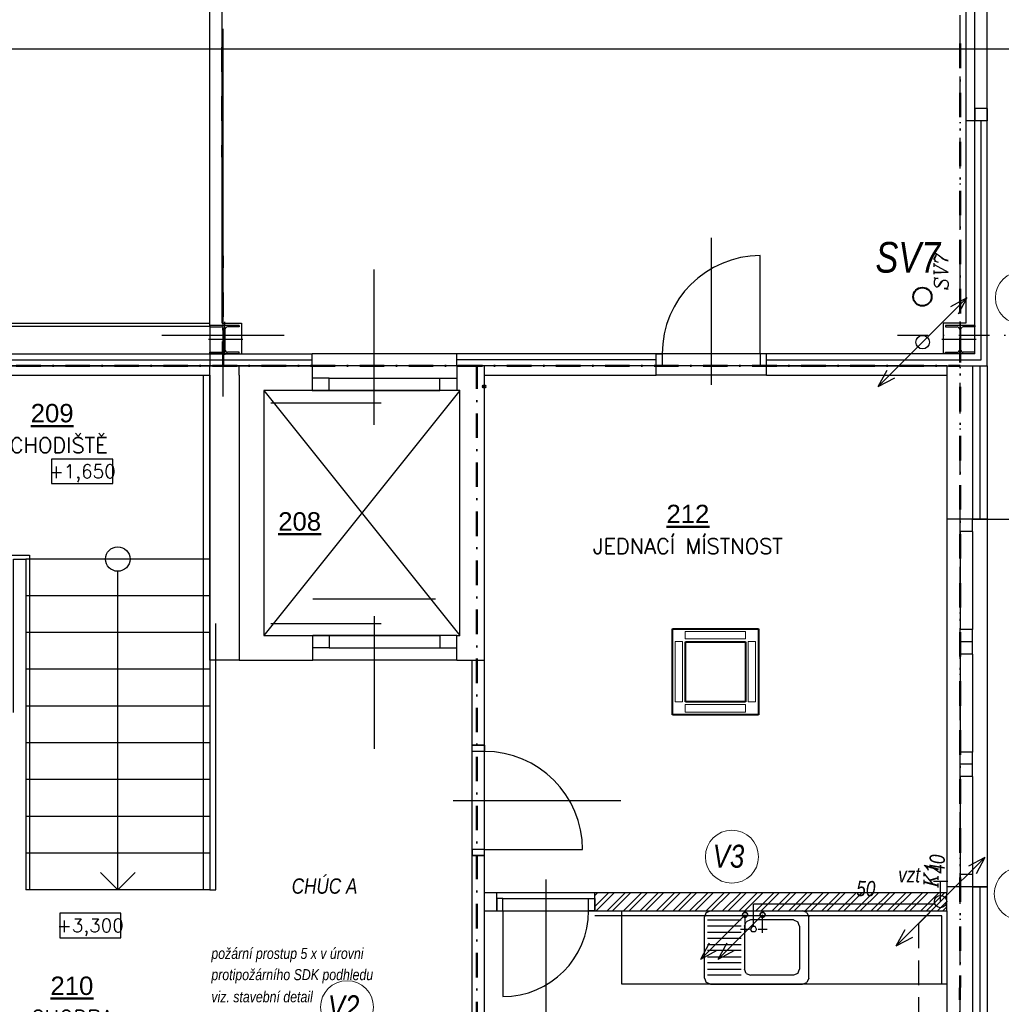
# Model space of a CAD drawing. Header units: millimetres. Extents: x 6435372 to 7248404, y 1559872 to 1886246.
# Tile 139 of 208: x 6904359 to 6912364, y 1716060 to 1724093. Entities that reach past the tile are written whole.
import ezdxf
from ezdxf.enums import TextEntityAlignment as Align

# ---------------------------------------------------------------- set-up
doc = ezdxf.new("R2010")
doc.units = ezdxf.units.MM
for name, pattern in [('CONTINOUS', [0]), ('DASHDOT', [1, 0.5, -0.25, 0, -0.25]), ('DASHED', [0.75, 0.5, -0.25]), ('DĚLICÍ', [1.25, 0.5, -0.25, 0, -0.25, 0, -0.25]), ('ČERCHOVANÁ', [1, 0.5, -0.25, 0, -0.25])]:
    doc.linetypes.add(name, pattern=pattern)
for name, color, linetype, lineweight in [('CKPOPISM', 8, 'Continuous', 50), ('CKPOPISM_POPIS', 8, 'Continuous', 25), ('IN_BLOKY_ZT', 30, 'Continuous', 30), ('požární prostup', 240, 'Continuous', 35), ('požární úseky', 21, 'ČERCHOVANÁ', 50), ('UT_potrubí', 10, 'Continuous', 30), ('V-chladivo', 180, 'OKRUH_1', 40), ('VZT', 130, 'Continuous', 40), ('ZTI-DEŠŤOVÁ-KANALIZACE', 210, 'KANALIZACE', 40), ('ZTI-SPLAŠKOVÁ KANALIZACE', 80, 'Continuous', 30), ('ZTI-VODA STUDENÁ', 170, 'ČERCHOVANÁ', 35), ('ZTI-VODA TEPLÁ', 10, 'DĚLICÍ', 35)]:
    doc.layers.add(name, color=color, linetype=linetype, lineweight=lineweight)
for name, color, linetype in [('matrice DPS', 122, 'Continuous'), ('ZTI_KAN-POPIS', 7, 'Continuous'), ('ZTI_POPIS', 7, 'Continuous')]:
    doc.layers.add(name, color=color, linetype=linetype)
doc.styles.add('ARIAL', font='arial.ttf')
doc.styles.add('INDRA', font='ariali.ttf')
doc.styles.add('KURZIVA', font='italic__.ttf')
doc.styles.get("Standard").update_dxf_attribs({"font": 'romans.shx'})
doc.linetypes.add('IZOLACE_POLYSTYREN_EXPANDOVANY', pattern='A,1,[224,CADKON.SHX,S=0.01,R=0,X=-0.5,Y=-1.74],-2', length=3)
doc.linetypes.add('IZOLACE_POLYSTYREN_PENOVY', pattern='A,0.001,[228,CADKON.SHX,S=0.1,R=0,X=0,Y=0],-2', length=2.001)
doc.linetypes.add('KANALIZACE', pattern='A,30,-3.5,["C",Standard,S=2.54,R=0,X=-3.81,Y=-1.27],-0.001', length=33.501)
doc.linetypes.add('OKRUH_1', pattern='A,25,-18,25,-18,["1",Standard,S=9,R=0,X=-5,Y=-4.5],-12', length=98)

# ---------------------------------------------------------------- blocks, each defined once
blk = doc.blocks.new('CK_S_EXT_HEAHEA240')
for p, q in [((-120, 115), (120, 115)), ((-120, 115), (-120, 103)), ((-120, 103), (-24.75, 103)), ((-3.75, -82), (-3.75, 82)), ((3.75, -82), (3.75, 82)), ((120, 103), (24.75, 103)), ((120, 115), (120, 103)), ((-120, -115), (-120, -103)), ((-120, -103), (-24.75, -103)), ((-120, -115), (120, -115)), ((120, -103), (24.75, -103)), ((120, -115), (120, -103))]:
    blk.add_line(p, q)
for centre, start, end in [((-24.75, 82), 0, 90), ((24.75, 82), 90, 180), ((-24.75, -82), 270, 0), ((24.75, -82), 180, 270)]:
    blk.add_arc(centre, 21, start, end)
blk = doc.blocks.new('CKBL2112015102500', base_point=(98290, 17664))
blk = doc.blocks.new('CKBL2010716103008', base_point=(98043, 13173))
blk = doc.blocks.new('CKBL2010716103026', base_point=(101224, 16833))
blk = doc.blocks.new('*U1023')
at = {"color": 0, "linetype": 'ByBlock', "lineweight": -2}
blk.add_lwpolyline([(-5, -2), (5, -2), (5, 2), (-5, 2), (-5, -2)], dxfattribs=at)
blk = doc.blocks.new('*U1024')
at = {"color": 0, "linetype": 'ByBlock', "lineweight": -2}
blk.add_lwpolyline([(-5, -2), (5, -2), (5, 2), (-5, 2), (-5, -2)], dxfattribs=at)
blk = doc.blocks.new('CKBL2032316081240')
blk = doc.blocks.new('výtokový ventil')
at = {"layer": 'ZTI_POPIS', "ltscale": 400}
for p, q in [((6908957.4, 1624603), (6909105.5, 1624603)), ((6908989.3, 1624640.3), (6908989.3, 1624565.7))]:
    blk.add_line(p, q, dxfattribs=at)

msp = doc.modelspace()

# ---------------------------------------------------------------- hatches: boundary and pattern name
at = {"layer": 'matrice DPS', "ltscale": 500}
h = msp.add_hatch(dxfattribs=at)
h.set_pattern_fill('ANSI32', color=256, scale=10, style=0)
h.set_pattern_definition([(45, (6808584.44, 1702199.85), (-67.35192, 67.35192), []), (45, (6808629.34, 1702199.85), (-67.35192, 67.35192), [])])
h.paths.add_polyline_path([(6909993.8, 1716823), (6910743.8, 1716823), (6910268.8, 1716823)], flags=16)
h.paths.add_polyline_path([(6907756.8, 1716097.9), (6908240.8, 1716097.9), (6908240.8, 1715767.9), (6907756.8, 1715767.9)], flags=24)
h.paths.add_polyline_path([(6908216.6, 1718458.3), (6908458.6, 1718458.3), (6908458.6, 1718293.3), (6908216.6, 1718293.3)], flags=24)
h.paths.add_polyline_path([(6909993.8, 1716823), (6910743.8, 1716823), (6910268.8, 1716823)], flags=16)
h.paths.add_polyline_path([(6909993.8, 1716823), (6910268.8, 1716823), (6910743.8, 1716823), (6911918.8, 1716823), (6911918.8, 1716973), (6909048.8, 1716973), (6909048.8, 1716823)])
h.paths.add_polyline_path([(6909993.8, 1716823), (6910268.8, 1716823), (6910743.8, 1716823), (6911918.8, 1716823), (6911918.8, 1716973), (6909048.8, 1716973), (6909048.8, 1716823)])
h.paths.add_polyline_path([(6909993.8, 1716823), (6910268.8, 1716823), (6910743.8, 1716823), (6911918.8, 1716823), (6911918.8, 1716973), (6909048.8, 1716973), (6909048.8, 1716823)])

# ---------------------------------------------------------------- linework, layer by layer
at = {"layer": 'IN_BLOKY_ZT'}
for p, q in [((6909958.5, 1716808.4), (6909943.8, 1716773)), ((6909958.5, 1716808.4), (6909993.8, 1716823)), ((6909993.8, 1716823), (6910268.8, 1716823)), ((6910268.8, 1716823), (6910743.8, 1716823)), ((6910779.2, 1716808.4), (6910743.8, 1716823)), ((6910779.2, 1716808.4), (6910793.8, 1716773)), ((6909943.8, 1716273), (6909943.8, 1716773)), ((6909968.8, 1716748), (6910243.8, 1716748)), ((6910268.8, 1716698), (6910283.5, 1716733.4)), ((6910318.8, 1716748), (6910283.5, 1716733.4)), ((6910668.8, 1716748), (6910318.8, 1716748)), ((6910668.8, 1716748), (6910704.2, 1716733.4)), ((6910718.8, 1716698), (6910704.2, 1716733.4)), ((6910793.8, 1716273), (6910793.8, 1716773)), ((6910243.8, 1716698), (6909968.8, 1716698)), ((6909968.8, 1716648), (6910243.8, 1716648)), ((6910268.8, 1716698), (6910268.8, 1716348)), ((6910331.3, 1716694.7), (6910318.8, 1716673)), ((6910331.3, 1716651.4), (6910318.8, 1716673)), ((6910356.3, 1716694.7), (6910331.3, 1716694.7)), ((6910356.3, 1716651.4), (6910331.3, 1716651.4)), ((6910368.8, 1716673), (6910356.3, 1716694.7)), ((6910368.8, 1716673), (6910356.3, 1716651.4)), ((6910718.8, 1716698), (6910718.8, 1716348)), ((6910243.8, 1716598), (6909968.8, 1716598)), ((6909968.8, 1716548), (6910243.8, 1716548)), ((6910243.8, 1716498), (6909968.8, 1716498)), ((6909968.8, 1716448), (6910243.8, 1716448)), ((6910243.8, 1716398), (6909968.8, 1716398)), ((6909968.8, 1716348), (6910243.8, 1716348)), ((6910283.5, 1716312.7), (6910268.8, 1716348)), ((6910704.2, 1716312.7), (6910718.8, 1716348)), ((6909943.8, 1716273), (6909958.5, 1716237.7)), ((6910243.8, 1716298), (6909968.8, 1716298)), ((6910283.5, 1716312.7), (6910318.8, 1716298)), ((6910668.8, 1716298), (6910318.8, 1716298)), ((6910704.2, 1716312.7), (6910668.8, 1716298)), ((6910793.8, 1716273), (6910779.2, 1716237.7)), ((6909993.8, 1716223), (6909958.5, 1716237.7)), ((6909993.8, 1716223), (6910268.8, 1716223)), ((6910268.8, 1716223), (6910743.8, 1716223)), ((6910743.8, 1716223), (6910779.2, 1716237.7))]:
    msp.add_line(p, q, dxfattribs=at)
at = {"layer": 'matrice DPS', "linetype": 'DASHDOT', "ltscale": 500}
for p, q in [((6912028.8, 1708877), (6912028.8, 1744518)), ((6911516.8, 1721518), (6913016.8, 1721518))]:
    msp.add_line(p, q, dxfattribs=at)
at = {"layer": 'matrice DPS', "ltscale": 500}
for p, q in [((6905908.8, 1721598), (6905908.8, 1743668)), ((6906008.8, 1721618), (6906008.8, 1726898)), ((6912073.8, 1726268), (6912073.8, 1723268)), ((6912148.8, 1723268), (6912148.8, 1726268)), ((6912248.8, 1723268), (6912248.8, 1726268)), ((6912148.8, 1723368), (6912148.8, 1724168)), ((6912248.8, 1723368), (6912248.8, 1724168)), ((6906016.8, 1721018), (6906016.8, 1724018)), ((6912248.8, 1723368), (6912148.8, 1723368)), ((6912148.8, 1723368), (6912148.8, 1723268)), ((6912248.8, 1723368), (6912248.8, 1723268)), ((6912148.8, 1723268), (6912073.8, 1723268)), ((6912073.8, 1723268), (6912073.8, 1721618)), ((6912248.8, 1723268), (6912148.8, 1723268)), ((6912248.8, 1723268), (6912148.8, 1723268)), ((6912248.8, 1723268), (6912148.8, 1723268)), ((6912148.8, 1721368), (6912148.8, 1723268)), ((6912248.8, 1721268), (6912248.8, 1723268)), ((6912248.8, 1721268), (6912248.8, 1723268)), ((6909998.8, 1722313), (6909998.8, 1721113)), ((6910398.8, 1721368), (6910398.8, 1722168)), ((6907248.8, 1720786.8), (6907248.8, 1722055.8)), ((6906028.8, 1721628), (6906028.8, 1721358)), ((6912028.8, 1721628), (6912028.8, 1721358)), ((6899888.8, 1721618), (6905908.8, 1721618)), ((6906008.8, 1721618), (6906168.8, 1721618)), ((6906168.8, 1721618), (6906168.8, 1721368)), ((6912073.8, 1721618), (6911888.8, 1721618)), ((6911888.8, 1721618), (6911888.8, 1721368)), ((6905516.8, 1721518), (6906516.8, 1721518)), ((6906178.8, 1721483), (6905898.8, 1721483)), ((6912158.8, 1721483), (6911878.8, 1721483)), ((6869908.8, 1721368), (6906743.8, 1721368)), ((6895308.8, 1721368), (6906743.8, 1721368)), ((6905908.8, 1721368), (6906008.8, 1721368)), ((6907923.8, 1721368), (6906743.8, 1721368)), ((6906743.8, 1721268), (6906743.8, 1721368)), ((6906743.8, 1721268), (6906743.8, 1721368)), ((6907923.8, 1721268), (6907923.8, 1721368)), ((6907923.8, 1721268), (6907923.8, 1721368)), ((6909548.8, 1721368), (6907923.8, 1721368)), ((6910448.8, 1721368), (6909548.8, 1721368)), ((6910448.8, 1721368), (6909548.8, 1721368)), ((6909548.8, 1721368), (6909598.8, 1721368)), ((6909548.8, 1721268), (6909548.8, 1721368)), ((6909548.8, 1721268), (6909548.8, 1721368)), ((6909548.8, 1721268), (6909548.8, 1721368)), ((6910398.8, 1721368), (6909598.8, 1721368)), ((6909598.8, 1721368), (6909598.8, 1721268)), ((6910448.8, 1721368), (6910398.8, 1721368)), ((6910398.8, 1721368), (6910398.8, 1721268)), ((6910448.8, 1721268), (6910448.8, 1721368)), ((6910448.8, 1721268), (6910448.8, 1721368)), ((6910448.8, 1721268), (6910448.8, 1721368)), ((6912148.8, 1721368), (6910448.8, 1721368)), ((6895308.8, 1721268), (6906743.8, 1721268)), ((6906148.8, 1721268), (6895638.8, 1721268)), ((6895638.8, 1721268), (6906148.8, 1721268)), ((6905908.8, 1721193), (6905908.8, 1721268)), ((6906743.8, 1721268), (6906148.8, 1721268)), ((6906743.8, 1721268), (6906148.8, 1721268)), ((6906148.8, 1721268), (6906743.8, 1721268)), ((6906148.8, 1721268), (6906148.8, 1721268)), ((6906148.8, 1721193), (6906148.8, 1721268)), ((6907923.8, 1721268), (6906743.8, 1721268)), ((6907923.8, 1721268), (6906743.8, 1721268)), ((6906743.8, 1721268), (6906743.8, 1721068)), ((6907923.8, 1721268), (6907923.8, 1721068)), ((6908148.8, 1721268), (6907923.8, 1721268)), ((6909548.8, 1721268), (6907923.8, 1721268)), ((6909548.8, 1721268), (6908148.8, 1721268)), ((6908148.8, 1721193), (6908148.8, 1721268)), ((6909598.8, 1721268), (6909548.8, 1721268)), ((6909548.8, 1721193), (6909548.8, 1721268)), ((6910448.8, 1721268), (6909548.8, 1721268)), ((6910398.8, 1721268), (6909598.8, 1721268)), ((6910398.8, 1721268), (6910448.8, 1721268)), ((6910448.8, 1721193), (6910448.8, 1721268)), ((6911918.8, 1721268), (6910448.8, 1721268)), ((6910448.8, 1721268), (6912248.8, 1721268)), ((6911918.8, 1721268), (6912248.8, 1721268)), ((6911918.8, 1721268), (6911918.8, 1720018)), ((6912128.8, 1721268), (6912128.8, 1720018)), ((6912128.8, 1721268), (6912248.8, 1721268)), ((6912248.8, 1721268), (6912248.8, 1720018)), ((6902808.8, 1721193), (6905908.8, 1721193)), ((6905858.8, 1716993), (6905858.8, 1721193)), ((6905908.8, 1718868), (6905908.8, 1721193)), ((6906148.8, 1721193), (6906148.8, 1718868)), ((6906883.8, 1721168), (6906743.8, 1721168)), ((6906743.8, 1721168), (6906743.8, 1721068)), ((6906883.8, 1721068), (6906883.8, 1721168)), ((6906883.8, 1721168), (6907783.8, 1721168)), ((6907783.8, 1721068), (6907783.8, 1721168)), ((6907783.8, 1721168), (6907923.8, 1721168)), ((6907923.8, 1721168), (6907923.8, 1721068)), ((6908148.8, 1718868), (6908148.8, 1721193)), ((6908148.8, 1721193), (6909548.8, 1721193)), ((6910448.8, 1721193), (6909548.8, 1721193)), ((6910448.8, 1721193), (6911918.8, 1721193)), ((6906348.8, 1721068), (6906348.8, 1719068)), ((6906743.8, 1721068), (6906348.8, 1721068)), ((6906348.8, 1721068), (6907948.8, 1719068)), ((6907948.8, 1721068), (6906348.8, 1719068)), ((6907923.8, 1721068), (6906743.8, 1721068)), ((6906743.8, 1721068), (6906883.8, 1721068)), ((6906748.8, 1721068), (6907748.8, 1721068)), ((6906883.8, 1721068), (6907783.8, 1721068)), ((6907923.8, 1721068), (6907783.8, 1721068)), ((6907948.8, 1721068), (6907923.8, 1721068)), ((6907948.8, 1719068), (6907948.8, 1721068)), ((6906407.5, 1720968), (6907307.5, 1720968)), ((6911918.8, 1720018), (6911918.8, 1717018)), ((6912248.8, 1720018), (6911918.8, 1720018)), ((6912028.8, 1719918), (6912028.8, 1720018)), ((6912128.8, 1720018), (6912028.8, 1720018)), ((6912128.8, 1719918), (6912128.8, 1720018)), ((6912128.8, 1720018), (6912248.8, 1720018)), ((6912248.8, 1720018), (6912248.8, 1717018)), ((6912248.8, 1720018), (6913448.8, 1720018)), ((6912028.8, 1719918), (6912028.8, 1719118)), ((6912128.8, 1719918), (6912028.8, 1719918)), ((6912128.8, 1719918), (6912128.8, 1719118)), ((6905908.8, 1719693), (6904408.8, 1719693)), ((6905908.8, 1719693), (6904408.8, 1719693)), ((6905158.8, 1716993), (6905158.8, 1719593.1)), ((6905908.8, 1719393), (6904408.8, 1719393)), ((6906748.8, 1719368), (6907748.8, 1719368)), ((6907248.8, 1719227.5), (6907248.8, 1718145.1)), ((6905958.8, 1716993), (6905958.8, 1719168)), ((6906407.5, 1719168), (6907307.5, 1719168)), ((6905908.8, 1719093), (6904408.8, 1719093)), ((6906348.8, 1719068), (6906748.8, 1719068)), ((6907923.8, 1719068), (6906748.8, 1719068)), ((6906748.8, 1718868), (6906748.8, 1719068)), ((6906748.8, 1719068), (6906883.8, 1719068)), ((6906748.8, 1718968), (6906748.8, 1719068)), ((6906883.8, 1719068), (6907783.8, 1719068)), ((6906883.8, 1719068), (6906883.8, 1718968)), ((6907923.8, 1719068), (6907783.8, 1719068)), ((6907783.8, 1719068), (6907783.8, 1718968)), ((6907923.8, 1719068), (6907948.8, 1719068)), ((6907923.8, 1718868), (6907923.8, 1719068)), ((6907923.8, 1718968), (6907923.8, 1719068)), ((6912028.8, 1719018), (6912028.8, 1719118)), ((6912128.8, 1719118), (6912028.8, 1719118)), ((6912128.8, 1719018), (6912128.8, 1719118)), ((6912128.8, 1719018), (6912028.8, 1719018)), ((6912028.8, 1718918), (6912028.8, 1719018)), ((6912128.8, 1718918), (6912128.8, 1719018)), ((6906883.8, 1718968), (6906748.8, 1718968)), ((6906883.8, 1718968), (6907783.8, 1718968)), ((6907783.8, 1718968), (6907923.8, 1718968)), ((6912028.8, 1718918), (6912028.8, 1718118)), ((6912128.8, 1718918), (6912028.8, 1718918)), ((6912128.8, 1718918), (6912128.8, 1718118)), ((6906148.8, 1718868), (6905908.8, 1718868)), ((6906148.8, 1718868), (6906748.8, 1718868)), ((6907923.8, 1718868), (6906748.8, 1718868)), ((6907923.8, 1718868), (6908048.8, 1718868)), ((6908048.8, 1718173), (6908048.8, 1718868)), ((6908048.8, 1718868), (6908148.8, 1718868)), ((6908148.8, 1718173), (6908148.8, 1718868)), ((6905908.8, 1718793), (6904408.8, 1718793)), ((6905908.8, 1718493), (6904408.8, 1718493)), ((6905908.8, 1718193), (6904408.8, 1718193)), ((6908048.8, 1717273), (6908048.8, 1718173)), ((6908148.8, 1718173), (6908048.8, 1718173)), ((6908048.8, 1717273), (6908048.8, 1718173)), ((6908048.8, 1718123), (6908048.8, 1718173)), ((6908048.8, 1718173), (6908148.8, 1718173)), ((6908148.8, 1717273), (6908148.8, 1718173)), ((6908148.8, 1718173), (6908148.8, 1718123)), ((6908048.8, 1717323), (6908048.8, 1718123)), ((6908148.8, 1718123), (6908048.8, 1718123)), ((6908148.8, 1717323), (6908148.8, 1718123)), ((6912028.8, 1718018), (6912028.8, 1718118)), ((6912128.8, 1718118), (6912028.8, 1718118)), ((6912128.8, 1718018), (6912128.8, 1718118)), ((6912128.8, 1718018), (6912028.8, 1718018)), ((6912028.8, 1717918), (6912028.8, 1718018)), ((6912128.8, 1717918), (6912128.8, 1718018)), ((6905908.8, 1717893), (6904408.8, 1717893)), ((6912028.8, 1717918), (6912028.8, 1717118)), ((6912128.8, 1717918), (6912028.8, 1717918)), ((6912128.8, 1717918), (6912128.8, 1717118)), ((6907893.8, 1717723), (6909260.1, 1717723)), ((6905908.8, 1717593), (6904408.8, 1717593)), ((6905908.8, 1717293), (6904408.8, 1717293)), ((6908148.8, 1717323), (6908048.8, 1717323)), ((6908048.8, 1717323), (6908048.8, 1717273)), ((6908148.8, 1717273), (6908148.8, 1717323)), ((6908148.8, 1717323), (6908948.8, 1717323)), ((6908148.8, 1717273), (6908048.8, 1717273)), ((6908048.8, 1717273), (6908148.8, 1717273)), ((6908048.8, 1715598), (6908048.8, 1717273)), ((6908148.8, 1716973), (6908148.8, 1717273)), ((6905158.8, 1716993), (6905017.5, 1717134.3)), ((6905158.8, 1716993), (6905300.1, 1717134.3)), ((6908648.8, 1717078), (6908648.8, 1715739.6)), ((6912128.8, 1717118), (6912028.8, 1717118)), ((6912028.8, 1717118), (6912028.8, 1717018)), ((6912128.8, 1717118), (6912128.8, 1717018)), ((6905908.8, 1716993), (6904408.8, 1716993)), ((6905908.8, 1716993), (6905958.8, 1716993)), ((6908148.8, 1716973), (6908248.8, 1716973)), ((6908248.8, 1716973), (6909048.8, 1716973)), ((6908248.8, 1716823), (6908248.8, 1716973)), ((6909048.8, 1716823), (6909048.8, 1716973)), ((6909048.8, 1716973), (6911918.8, 1716973)), ((6912248.8, 1717018), (6911918.8, 1717018)), ((6911918.8, 1717018), (6911918.8, 1716973)), ((6911918.8, 1716823), (6911918.8, 1716973)), ((6912128.8, 1717018), (6912028.8, 1717018)), ((6912128.8, 1717018), (6912128.8, 1715018)), ((6912128.8, 1717018), (6912248.8, 1717018)), ((6912248.8, 1717018), (6912248.8, 1715018)), ((6908298.8, 1716923), (6908248.8, 1716923)), ((6908248.8, 1716923), (6908248.8, 1716823)), ((6908298.8, 1716923), (6908998.8, 1716923)), ((6908298.8, 1716823), (6908298.8, 1716923)), ((6908998.8, 1716823), (6908998.8, 1716923)), ((6908998.8, 1716923), (6909048.8, 1716923)), ((6909048.8, 1716923), (6909048.8, 1716823)), ((6908148.8, 1716823), (6908248.8, 1716823)), ((6908148.8, 1716823), (6908948.8, 1716823)), ((6908148.8, 1715423), (6908148.8, 1716823)), ((6908248.8, 1716823), (6909048.8, 1716823)), ((6908248.8, 1716823), (6908298.8, 1716823)), ((6908298.8, 1716823), (6908998.8, 1716823)), ((6908298.8, 1716823), (6908298.8, 1716123)), ((6909048.8, 1716823), (6908998.8, 1716823)), ((6909048.8, 1716823), (6911918.8, 1716823)), ((6911918.8, 1716823), (6911918.8, 1715018))]:
    msp.add_line(p, q, dxfattribs=at)
at = {"layer": 'matrice DPS', "linetype": 'Continuous', "ltscale": 500}
for p, q in [((6908148.8, 1716823), (6908148.8, 1716973)), ((6909268.8, 1716223), (6909268.8, 1716823)), ((6911918.8, 1716223), (6909268.8, 1716223))]:
    msp.add_line(p, q, dxfattribs=at)
at = {"layer": 'matrice DPS', "linetype": 'ByBlock', "ltscale": 500}
for p, q in [((6909958.5, 1716808.4), (6909943.8, 1716773)), ((6909958.5, 1716808.4), (6909993.8, 1716823)), ((6909993.8, 1716823), (6910268.8, 1716823)), ((6910268.8, 1716823), (6910743.8, 1716823)), ((6910779.2, 1716808.4), (6910743.8, 1716823)), ((6910779.2, 1716808.4), (6910793.8, 1716773)), ((6909943.8, 1716273), (6909943.8, 1716773)), ((6909968.8, 1716748), (6910243.8, 1716748)), ((6910268.8, 1716698), (6910283.5, 1716733.4)), ((6910318.8, 1716748), (6910283.5, 1716733.4)), ((6910668.8, 1716748), (6910318.8, 1716748)), ((6910668.8, 1716748), (6910704.2, 1716733.4)), ((6910718.8, 1716698), (6910704.2, 1716733.4)), ((6910793.8, 1716273), (6910793.8, 1716773)), ((6910243.8, 1716698), (6909968.8, 1716698)), ((6909968.8, 1716648), (6910243.8, 1716648)), ((6910268.8, 1716698), (6910268.8, 1716348)), ((6910331.3, 1716694.7), (6910318.8, 1716673)), ((6910331.3, 1716651.4), (6910318.8, 1716673)), ((6910356.3, 1716694.7), (6910331.3, 1716694.7)), ((6910356.3, 1716651.4), (6910331.3, 1716651.4)), ((6910368.8, 1716673), (6910356.3, 1716694.7)), ((6910368.8, 1716673), (6910356.3, 1716651.4)), ((6910718.8, 1716698), (6910718.8, 1716348)), ((6910243.8, 1716598), (6909968.8, 1716598)), ((6909968.8, 1716548), (6910243.8, 1716548)), ((6910243.8, 1716498), (6909968.8, 1716498)), ((6909968.8, 1716448), (6910243.8, 1716448)), ((6910243.8, 1716398), (6909968.8, 1716398)), ((6909968.8, 1716348), (6910243.8, 1716348)), ((6910283.5, 1716312.7), (6910268.8, 1716348)), ((6910704.2, 1716312.7), (6910718.8, 1716348)), ((6909943.8, 1716273), (6909958.5, 1716237.7)), ((6910243.8, 1716298), (6909968.8, 1716298)), ((6910283.5, 1716312.7), (6910318.8, 1716298)), ((6910668.8, 1716298), (6910318.8, 1716298)), ((6910704.2, 1716312.7), (6910668.8, 1716298)), ((6910793.8, 1716273), (6910779.2, 1716237.7)), ((6909993.8, 1716223), (6909958.5, 1716237.7)), ((6909993.8, 1716223), (6910268.8, 1716223)), ((6910268.8, 1716223), (6910743.8, 1716223)), ((6910743.8, 1716223), (6910779.2, 1716237.7))]:
    msp.add_line(p, q, dxfattribs=at)
at = {"layer": 'matrice DPS', "linetype": 'IZOLACE_POLYSTYREN_PENOVY', "ltscale": 500}
for points in [[(6910448.8, 1721318), (6912198.8, 1721318), (6912198.8, 1723268)], [(6895308.8, 1721318), (6906743.8, 1721318)], [(6909548.8, 1721318), (6907923.8, 1721318)]]:
    msp.add_lwpolyline(points, dxfattribs=at)
at = {"layer": 'matrice DPS', "ltscale": 500}
for points in [[(6902808.8, 1719307.8), (6902808.8, 1721593), (6905908.8, 1721593), (6905908.8, 1721268)], [(6905908.8, 1721193), (6905908.8, 1716993), (6905908.8, 1716993)], [(6904278.8, 1718459.1), (6904278.8, 1719723), (6904308.8, 1719723), (6904438.8, 1719723), (6904438.8, 1716993)], [(6904308.8, 1718441.8), (6904308.8, 1719693), (6904408.8, 1719693), (6904408.8, 1716993), (6904408.8, 1716993)], [(6911878.8, 1716223), (6911878.8, 1716633), (6911878.8, 1716783), (6911728.8, 1716783), (6909048.8, 1716783)]]:
    msp.add_lwpolyline(points, dxfattribs=at)
at = {"layer": 'matrice DPS', "linetype": 'IZOLACE_POLYSTYREN_EXPANDOVANY', "ltscale": 500}
for points in [[(6912188.8, 1721268), (6912188.8, 1720018)], [(6912188.8, 1717018), (6912188.8, 1715018)]]:
    msp.add_lwpolyline(points, dxfattribs=at)
at = {"layer": 'matrice DPS', "ltscale": 500}
for centre, radius in [((6911720.7, 1721832.5), 75), ((6905158.8, 1719693), 99.9), ((6911868.8, 1716898.1), 50)]:
    msp.add_circle(centre, radius, dxfattribs=at)
for centre, radius, start, end in [((6910398.8, 1721368), 800, 90, 180), ((6908148.8, 1717323), 800, 0, 90), ((6908298.8, 1716823), 700, 270, 0)]:
    msp.add_arc(centre, radius, start, end, dxfattribs=at)
at = {"layer": 'požární úseky', "ltscale": 400}
for p, q in [((6906016.8, 1721268), (6906008.8, 1723897.6)), ((6912029.6, 1723897.6), (6912025.8, 1711518)), ((6895528.8, 1721273), (6912028.8, 1721268)), ((6908086.4, 1715479.4), (6908086.4, 1721268))]:
    msp.add_line(p, q, dxfattribs=at)
at = {"layer": 'UT_potrubí', "ltscale": 400}
msp.add_lwpolyline([(6893446.1, 1723854.7), (6923146.1, 1723854.7), (6923146.1, 1702854.7), (6893446.1, 1702854.7)], close=True, dxfattribs=at)
at = {"layer": 'V-chladivo', "ltscale": 400}
msp.add_circle((6908147.1, 1721100.4), 11.4, dxfattribs=at)
at = {"layer": 'VZT'}
for p, q in [((6909683.9, 1719123), (6910383.8, 1719123)), ((6909683.9, 1718423), (6909683.9, 1719123)), ((6910383.8, 1719123), (6910383.8, 1718423)), ((6909788.8, 1719018), (6910278.8, 1719018)), ((6909788.8, 1718528), (6909788.8, 1719018)), ((6910278.8, 1719018), (6910278.8, 1718528)), ((6910278.8, 1718528), (6909788.8, 1718528)), ((6910383.8, 1718423), (6909683.9, 1718423))]:
    msp.add_line(p, q, dxfattribs=at)
at = {"layer": 'VZT', "color": 7, "lineweight": 9}
for p, q in [((6909786.3, 1719101.8), (6909786.3, 1719040.9)), ((6910278.3, 1719101.8), (6909786.3, 1719101.8)), ((6910278.3, 1719040.9), (6910278.3, 1719101.8)), ((6909765.5, 1719020.1), (6909704.6, 1719020.1)), ((6909704.6, 1719020.1), (6909704.6, 1718528.2)), ((6909765.5, 1718528.2), (6909765.5, 1719020.1)), ((6909786.3, 1719040.9), (6910278.3, 1719040.9)), ((6910359.9, 1719020.1), (6910299.1, 1719020.1)), ((6910299.1, 1719020.1), (6910299.1, 1718528.2)), ((6910359.9, 1718528.2), (6910359.9, 1719020.1)), ((6909704.6, 1718528.2), (6909765.5, 1718528.2)), ((6909786.3, 1718444.3), (6909786.3, 1718505.1)), ((6909786.3, 1718505.1), (6910278.3, 1718505.1)), ((6910278.3, 1718505.1), (6910278.3, 1718444.3)), ((6910299.1, 1718528.2), (6910359.9, 1718528.2)), ((6910278.3, 1718444.3), (6909786.3, 1718444.3))]:
    msp.add_line(p, q, dxfattribs=at)
at = {"layer": 'ZTI-DEŠŤOVÁ-KANALIZACE', "ltscale": 400}
msp.add_circle((6911720.7, 1721832.5), 75, dxfattribs=at)
at = {"layer": 'ZTI-SPLAŠKOVÁ KANALIZACE', "ltscale": 400}
for p, q in [((6911927.3, 1717062.6), (6911810.4, 1717062.6)), ((6911868.8, 1716898.1), (6911868.8, 1717062.6)), ((6911868.8, 1716898.1), (6911688.3, 1716717.5)), ((6910343.8, 1716694.7), (6910343.8, 1716877.6)), ((6911823.2, 1716877.6), (6910343.8, 1716877.6))]:
    msp.add_line(p, q, dxfattribs=at)
at = {"layer": 'ZTI-SPLAŠKOVÁ KANALIZACE', "linetype": 'DASHED', "ltscale": 400}
msp.add_line((6911688.3, 1716717.5), (6911688.3, 1713508.6), dxfattribs=at)
at = {"layer": 'ZTI-SPLAŠKOVÁ KANALIZACE', "lineweight": 18, "ltscale": 400}
for centre in [(6912532.2, 1721823.8), (6912522.8, 1716962.5)]:
    msp.add_circle(centre, 216.2, dxfattribs=at)
at = {"layer": 'ZTI-SPLAŠKOVÁ KANALIZACE', "ltscale": 400}
for centre, radius in [((6911722.3, 1721462), 55), ((6911868.8, 1716898.1), 50)]:
    msp.add_circle(centre, radius, dxfattribs=at)
at = {"layer": 'ZTI-VODA STUDENÁ', "linetype": 'CONTINOUS', "lineweight": 18, "ltscale": 400}
for centre in [(6910167.3, 1717264.4), (6907028.2, 1716036.4)]:
    msp.add_circle(centre, 216.2, dxfattribs=at)
at = {"layer": 'ZTI-VODA STUDENÁ', "ltscale": 400}
msp.add_circle((6910417.3, 1716790.3), 20, dxfattribs=at)
at = {"layer": 'ZTI-VODA TEPLÁ', "ltscale": 400}
msp.add_circle((6910274.6, 1716790.3), 20, dxfattribs=at)
at = {"layer": 'ZTI_KAN-POPIS', "ltscale": 400}
for p, q in [((6911722.3, 1721462), (6912083.4, 1721823.1)), ((6912083.4, 1721823.1), (6911949.9, 1721751.7)), ((6912083.4, 1721823.1), (6912011.9, 1721689.6)), ((6911722.3, 1721462), (6911361.2, 1721101)), ((6911361.2, 1721101), (6911432.6, 1721234.5)), ((6911361.2, 1721101), (6911494.7, 1721172.4)), ((6911868.8, 1716898.1), (6912229.9, 1717259.1)), ((6912229.9, 1717259.1), (6912096.4, 1717187.7)), ((6912229.9, 1717259.1), (6912158.5, 1717125.6)), ((6911868.8, 1716898.1), (6911507.8, 1716537)), ((6911507.8, 1716537), (6911579.2, 1716670.5)), ((6911507.8, 1716537), (6911641.3, 1716608.4))]:
    msp.add_line(p, q, dxfattribs=at)
at = {"layer": 'ZTI_POPIS', "ltscale": 400}
for p, q in [((6910274.6, 1716790.3), (6909913.6, 1716429.2)), ((6910417.3, 1716790.3), (6910056.2, 1716429.2)), ((6909913.6, 1716429.2), (6909985, 1716562.7)), ((6909913.6, 1716429.2), (6910047.1, 1716500.6)), ((6910056.2, 1716429.2), (6910127.6, 1716562.7)), ((6910056.2, 1716429.2), (6910189.7, 1716500.6))]:
    msp.add_line(p, q, dxfattribs=at)

# ---------------------------------------------------------------- block references
at = {"layer": 'matrice DPS', "ltscale": 500, "rotation": 180}
for p in [(6906028.8, 1721483), (6912028.8, 1721483)]:
    msp.add_blockref('CK_S_EXT_HEAHEA240', p, dxfattribs=at)
at = {"layer": 'matrice DPS', "ltscale": 500}
ref = msp.add_blockref('CKBL2032316081240', (6904623.5, 1720558.1), dxfattribs=at)
ref.add_attrib('CISLO', '%%U209', dxfattribs={"layer": 'CKPOPISM', "height": 150, "style": 'ARIAL'}).set_placement((6904623.5, 1720808.1), align=Align.CENTER)
ref.add_attrib('JMENO', 'SCHODIŠTĚ', dxfattribs={"layer": 'CKPOPISM_POPIS', "height": 125}).set_placement((6904623.5, 1720558.1), align=Align.CENTER)
ref = msp.add_blockref('*U1024', (6904868.9, 1720407.7), dxfattribs=dict(at, xscale=50, yscale=50, zscale=50))
ref.add_attrib('Výška', '+1,650', dxfattribs={"layer": '0', "color": 0, "linetype": 'ByBlock', "lineweight": -2, "height": 110}).set_placement((6904868.9, 1720407.7), align=Align.MIDDLE_CENTER)
ref = msp.add_blockref('CKBL2010716103026', (6909808.3, 1719735.6), dxfattribs=dict(at, xscale=0.5, yscale=0.5, zscale=0.5))
ref.add_attrib('JMENO', 'JEDNACÍ MÍSTNOST', dxfattribs={"layer": 'CKPOPISM_POPIS', "height": 125}).set_placement((6909808.3, 1719735.6), align=Align.CENTER)
ref.add_attrib('CISLO', '%%U212', dxfattribs={"layer": 'CKPOPISM', "height": 150, "style": 'ARIAL'}).set_placement((6909808.3, 1719985.6), align=Align.CENTER)
ref = msp.add_blockref('CKBL2112015102500', (6906641.9, 1719924.6), dxfattribs=dict(at, xscale=0.5, yscale=0.5, zscale=0.5))
ref.add_attrib('CISLO', '%%U208', dxfattribs={"layer": 'CKPOPISM', "height": 150, "style": 'ARIAL'}).set_placement((6906641.9, 1719924.6), align=Align.CENTER)
ref = msp.add_blockref('*U1023', (6904934.8, 1716703.3), dxfattribs=dict(at, xscale=50, yscale=50, zscale=50))
ref.add_attrib('Výška', '+3,300', dxfattribs={"layer": '0', "color": 0, "linetype": 'ByBlock', "lineweight": -2, "height": 110}).set_placement((6904934.8, 1716703.3), align=Align.MIDDLE_CENTER)
ref = msp.add_blockref('CKBL2010716103008', (6904784.6, 1715886.4), dxfattribs=dict(at, xscale=0.5, yscale=0.5, zscale=0.5))
ref.add_attrib('JMENO', 'CHODBA', dxfattribs={"layer": 'CKPOPISM_POPIS', "height": 125}).set_placement((6904784.6, 1715886.4), align=Align.CENTER)
ref.add_attrib('CISLO', '%%U210', dxfattribs={"layer": 'CKPOPISM', "height": 150, "style": 'ARIAL'}).set_placement((6904784.6, 1716136.4), align=Align.CENTER)
at = {"layer": 'ZTI_POPIS', "rotation": 90}
for p in [(8534877.6, -5192315.2), (8535020.3, -5192315.2)]:
    msp.add_blockref('výtokový ventil', p, dxfattribs=at)

# ---------------------------------------------------------------- texts
at = {"layer": 'matrice DPS', "ltscale": 500, "style": 'KURZIVA'}
for s, p in [('SV7', (6911930.4, 1721884.1)), ('K1', (6911849.8, 1717011.8))]:
    msp.add_text(s, height=115, rotation=90, dxfattribs=at).set_placement(p)
at = {"layer": 'požární prostup', "ltscale": 400, "style": 'INDRA', "width": 0.8}
for s, height, p in [('CHÚC A', 125, (6906577.5, 1716962.3)), ('požární prostup 5 x v úrovni ', 90, (6905921.9, 1716429.9)), ('protipožárního SDK podhledu', 90, (6905921.9, 1716257)), ('viz. stavební detail', 90, (6905921.9, 1716076.3))]:
    msp.add_text(s, height=height, dxfattribs=at).set_placement(p)
at = {"layer": 'ZTI-DEŠŤOVÁ-KANALIZACE', "ltscale": 400, "style": 'INDRA', "width": 0.8}
msp.add_text('SV7', height=250, dxfattribs=at).set_placement((6911338.1, 1722029.7))
at = {"layer": 'ZTI-VODA STUDENÁ', "ltscale": 400, "style": 'INDRA', "width": 0.8}
for s, p in [('V3', (6910011.6, 1717174.4)), ('V2', (6906872.5, 1715946.4))]:
    msp.add_text(s, height=187.5, dxfattribs=at).set_placement(p)
at = {"layer": 'ZTI_KAN-POPIS', "ltscale": 400, "style": 'INDRA', "width": 0.8}
for s, rotation, p in [('40', 89.15275, (6911902.1, 1717125.4)), ('50', 359.15275, (6911180.7, 1716943))]:
    msp.add_text(s, height=125, rotation=rotation, dxfattribs=at).set_placement(p)
at = {"layer": 'ZTI_POPIS', "linetype": 'Continuous', "style": 'INDRA', "width": 0.8}
msp.add_text('vzt', height=125, dxfattribs=at).set_placement((6911523.4, 1717054.4))

doc.saveas('drawing.dxf')
